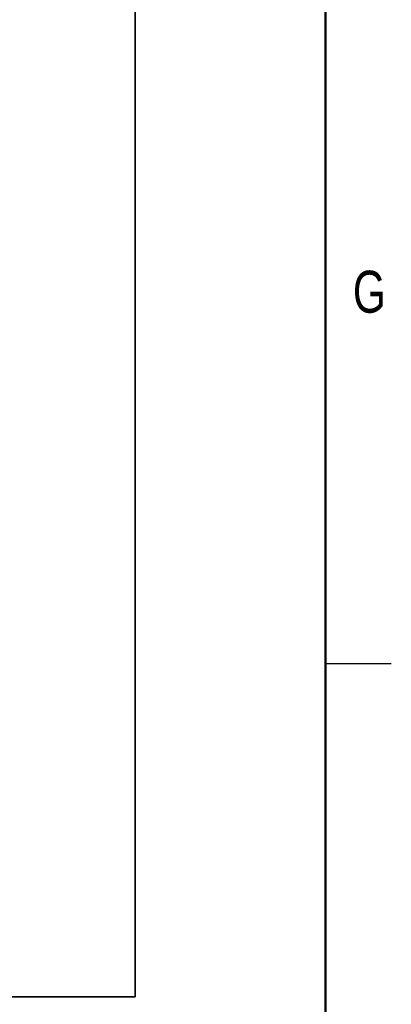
# Model space of a CAD drawing. Header units: inches. Extents: x 0.1 to 87.3, y 0.1 to 33.9.
# Tile 172 of 174: x 72.8 to 74.9, y 23.5 to 29.2. Entities that reach past the tile are written whole.
import ezdxf

# ---------------------------------------------------------------- set-up
doc = ezdxf.new("R2010")
doc.units = ezdxf.units.IN
doc.header["$MEASUREMENT"] = 0
doc.layers.add('BORDER_2', color=5, linetype='Continuous', lineweight=35)
doc.styles.add('SLDTEXTSTYLE0', font='TXT', dxfattribs={"width": 0.75})

msp = doc.modelspace()

# ---------------------------------------------------------------- linework, layer by layer
at = {"color": 7, "linetype": 'Continuous', "lineweight": 50}
msp.add_line((74.5, 33.5), (74.5, 0.5), dxfattribs=at)
at = {"color": 7, "linetype": 'Continuous', "lineweight": 25}
msp.add_line((74.5, 25.5), (74.875, 25.5), dxfattribs=at)
at = {"layer": 'BORDER_2'}
for q in [(73.41062, 32.99054), (62.60907, 23.59172)]:
    msp.add_line((73.41062, 23.59172), q, dxfattribs=at)

# ---------------------------------------------------------------- texts
at = {"color": 7, "linetype": 'Continuous', "lineweight": 0, "insert": (74.74925, 27.74759), "char_height": 0.24, "attachment_point": 2, "style": 'SLDTEXTSTYLE0'}
msp.add_mtext('G', dxfattribs=at)

doc.saveas('drawing.dxf')
